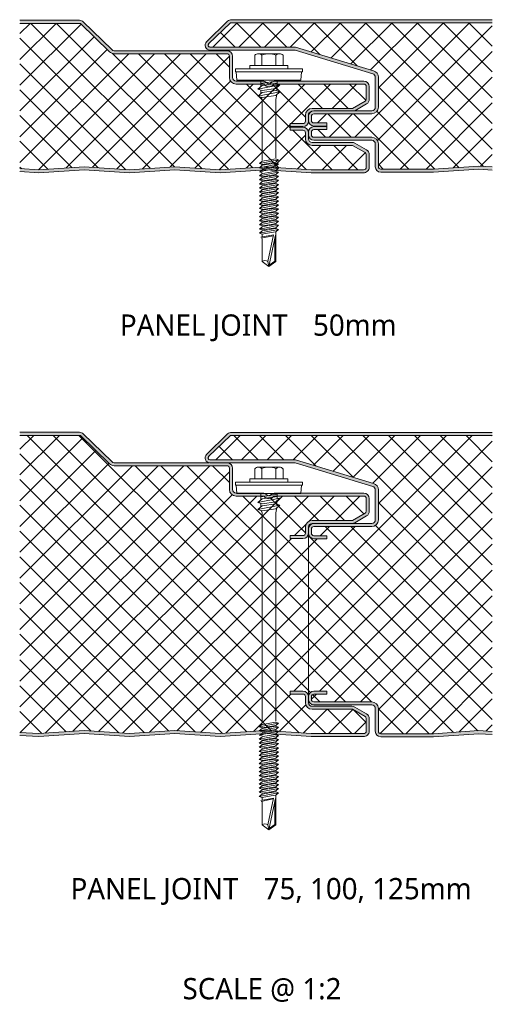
# Model space of a CAD drawing. Header units: millimetres. Extents: x 12686 to 20863, y -5950 to 1224.
# Tile 9 of 10: x 16702 to 16858, y 900 to 1224. Entities that reach past the tile are written whole.
import ezdxf

# ---------------------------------------------------------------- set-up
doc = ezdxf.new("R2010")
doc.units = ezdxf.units.MM
doc.layers.add('A-DETL-GENF', color=92, linetype='Continuous', lineweight=13)
doc.layers.add('G-ANNO-TEXT', color=231, linetype='Continuous', lineweight=9)
doc.styles.add('Yu Gothic_2', font='Yu Gothic.ttf', dxfattribs={"height": 7})
doc.styles.add('Yu Gothic_B', font='Yu Gothic.ttf', dxfattribs={"height": 7})
pattern_1 = [(45, (-3306.746, -1173.905), (-4.242641, 4.242641), []), (135, (-3306.746, -1173.905), (-4.242641, -4.242641), [])]
pattern_2 = [(45, (-3306.746, -988.264), (-4.242641, 4.242641), []), (135, (-3306.746, -988.264), (-4.242641, -4.242641), [])]

# ---------------------------------------------------------------- blocks, each defined once
blk = doc.blocks.new('HFX 1000 - 1 RIB - SATINLINE - HFX 1000 50mm - JOINT - 1 RIB - SATINLINE-4869271-JOINT3')
at = {"layer": 'A-DETL-GENF'}
h = blk.add_hatch(color=256, dxfattribs=at)
h.paths.add_polyline_path([(6.17, -0.01), (21.26, 0.99), (36.16, 0.01), (50.97, 0.99), (65.89, -0.01), (80.97, 0.99), (96.09, 0), (113.38, 0.02), (113.78, 0.14), (114.15, 0.34), (114.46, 0.63), (114.72, 1.05), (114.84, 1.38), (114.89, 1.8), (114.89, 5.96), (114.83, 6.42), (114.65, 6.86), (114.36, 7.23), (113.89, 7.57), (110.11, 9.75), (109.67, 9.93), (109.21, 9.99), (96.09, 9.99), (95.78, 10.04), (95.48, 10.16), (95.24, 10.35), (95.04, 10.62), (94.93, 10.88), (94.89, 11.19), (94.88, 13.22), (94.83, 13.66), (94.65, 14.09), (94.36, 14.47), (93.99, 14.75), (93.55, 14.93), (93.09, 14.99), (88.89, 14.99), (88.89, 13.99), (93.09, 13.99), (93.32, 13.96), (93.49, 13.89), (93.65, 13.76), (93.78, 13.59), (93.86, 13.4), (93.89, 13.19), (93.89, 11.19), (93.96, 10.63), (94.18, 10.09), (94.53, 9.64), (94.99, 9.29), (95.52, 9.07), (96.09, 8.99), (109.42, 8.99), (113.49, 6.65), (113.65, 6.52), (113.78, 6.36), (113.86, 6.16), (113.89, 5.96), (113.86, 1.61), (113.8, 1.43), (113.69, 1.27), (113.49, 1.11), (113.38, 1.05), (113.19, 1), (113, 1), (95.52, 1.02), (80.89, 2), (65.75, 1), (50.89, 2), (36.03, 1), (21.17, 2), (6.17, 0.99), (0, 1.41), (0, 0.41), (5.59, 0.03)])
h.paths.add_polyline_path([(92.15, 15.19), (93.09, 15.19), (93.55, 15.25), (93.99, 15.43), (94.36, 15.72), (94.65, 16.09), (94.83, 16.52), (94.89, 17.16), (94.88, 17.19), (94.9, 19.07), (94.95, 19.34), (95.05, 19.59), (95.26, 19.86), (95.52, 20.04), (96.22, 20.32), (96.68, 20.39), (110, 20.39), (110.11, 20.43), (113.99, 22.67), (114.36, 22.96), (114.65, 23.33), (114.83, 23.77), (114.89, 24.23), (114.89, 28.39), (114.83, 28.86), (114.65, 29.29), (114.36, 29.66), (113.99, 29.95), (113.55, 30.13), (113.09, 30.19), (83.94, 30.19), (83.58, 30.15), (83.24, 30.05), (82.88, 29.85), (82.26, 29.39), (82.03, 29.33), (81.8, 29.33), (81.57, 29.37), (81.36, 29.47), (81.16, 29.61), (80.88, 29.86), (80.56, 30.04), (80.21, 30.15), (79.84, 30.19), (71.09, 30.19), (70.78, 30.23), (70.49, 30.35), (70.24, 30.54), (70.04, 30.82), (69.93, 31.08), (69.89, 31.39), (69.89, 38.39), (69.83, 38.86), (69.65, 39.29), (69.36, 39.66), (68.99, 39.95), (68.55, 40.13), (68.09, 40.19), (31.04, 40.19), (30.73, 40.23), (30.44, 40.35), (30.2, 40.53), (20.8, 49.68), (20.43, 49.96), (20.01, 50.13), (19.55, 50.19), (0, 50.19), (0, 49.19), (19.87, 49.19), (29.5, 39.81), (29.95, 39.47), (30.48, 39.26), (31.04, 39.19), (68.09, 39.19), (68.29, 39.16), (68.49, 39.08), (68.65, 38.96), (68.78, 38.79), (68.86, 38.6), (68.89, 38.39), (68.89, 31.39), (68.96, 30.82), (69.18, 30.29), (69.53, 29.83), (69.99, 29.48), (70.52, 29.26), (71.09, 29.19), (80.24, 29.19), (80.56, 28.83), (80.96, 28.55), (81.41, 28.38), (81.89, 28.32), (82.37, 28.38), (82.82, 28.55), (83.22, 28.83), (83.54, 29.19), (113.09, 29.19), (113.29, 29.16), (113.49, 29.08), (113.65, 28.96), (113.78, 28.79), (113.86, 28.6), (113.89, 28.39), (113.89, 24.23), (113.86, 24.02), (113.73, 23.77), (113.65, 23.66), (113.49, 23.54), (109.42, 21.19), (96.09, 21.19), (95.52, 21.11), (94.99, 20.9), (94.53, 20.55), (94.18, 20.09), (93.96, 19.56), (93.89, 18.99), (93.89, 16.99), (93.86, 16.78), (93.78, 16.59), (93.65, 16.42), (93.49, 16.3), (93.29, 16.22), (93.09, 16.19), (88.89, 16.19), (88.89, 15.19), (89.53, 15.19)])
h = blk.add_hatch(dxfattribs=at)
h.set_pattern_fill('FP_5', color=256, style=0, pattern_type=2)
h.set_pattern_definition(pattern_1)
h.paths.add_polyline_path([(6.17, 0.99), (21.17, 2), (36.03, 1), (50.89, 2), (65.89, 0.99), (80.89, 2), (95.78, 1), (113.19, 1), (113.38, 1.05), (113.55, 1.14), (113.69, 1.27), (113.8, 1.43), (113.86, 1.61), (113.89, 1.8), (113.89, 5.96), (113.86, 6.16), (113.78, 6.36), (113.65, 6.52), (113.49, 6.65), (109.42, 8.99), (96.09, 8.99), (95.52, 9.07), (94.99, 9.29), (94.53, 9.64), (94.18, 10.09), (93.96, 10.63), (93.89, 11.19), (93.89, 13.19), (93.86, 13.4), (93.78, 13.59), (93.65, 13.76), (93.49, 13.89), (93.29, 13.97), (93.09, 13.99), (88.89, 13.99), (88.89, 16.19), (93.09, 16.19), (93.32, 16.23), (93.49, 16.3), (93.65, 16.42), (93.78, 16.59), (93.86, 16.78), (93.89, 16.99), (93.89, 18.99), (93.96, 19.56), (94.18, 20.09), (94.53, 20.55), (94.99, 20.9), (95.52, 21.11), (96.09, 21.19), (109.42, 21.19), (113.49, 23.54), (113.65, 23.66), (113.78, 23.83), (113.86, 24.02), (113.89, 24.23), (113.89, 28.39), (113.86, 28.6), (113.78, 28.79), (113.65, 28.96), (113.49, 29.08), (113.29, 29.16), (113.09, 29.19), (83.54, 29.19), (83.22, 28.83), (82.82, 28.55), (82.37, 28.38), (81.89, 28.32), (81.41, 28.38), (80.96, 28.55), (80.56, 28.83), (80.24, 29.19), (71.09, 29.19), (70.52, 29.26), (69.99, 29.48), (69.52, 29.85), (69.18, 30.29), (68.96, 30.82), (68.89, 31.39), (68.89, 38.39), (68.86, 38.6), (68.78, 38.79), (68.65, 38.96), (68.49, 39.08), (68.29, 39.16), (68.09, 39.19), (31.04, 39.19), (30.48, 39.26), (29.95, 39.47), (29.5, 39.81), (19.87, 49.19), (0, 49.19), (0, 1.41)])
h = blk.add_hatch(color=256, dxfattribs=at)
h.paths.add_polyline_path([(128.12, 0.19), (136.03, 0.19), (150.94, 1.19), (155.35, 0.89), (155.35, 1.9), (150.89, 2.2), (135.99, 1.19), (118.68, 1.19), (118.48, 1.22), (118.28, 1.3), (118.12, 1.42), (117.99, 1.59), (117.91, 1.78), (117.88, 1.99), (117.88, 9.49), (117.81, 10.06), (117.59, 10.59), (117.24, 11.05), (116.78, 11.4), (116.25, 11.62), (115.68, 11.69), (96.68, 11.69), (96.48, 11.72), (96.28, 11.8), (96.12, 11.92), (95.99, 12.09), (95.91, 12.28), (95.88, 12.49), (95.88, 13.39), (95.91, 13.6), (95.99, 13.79), (96.12, 13.96), (96.28, 14.08), (96.48, 14.16), (96.68, 14.19), (100.88, 14.19), (100.88, 15.19), (96.68, 15.19), (96.22, 15.13), (95.78, 14.95), (95.41, 14.66), (95.13, 14.29), (94.94, 13.79), (94.88, 13.39), (94.9, 12.4), (94.95, 12.02), (95.13, 11.59), (95.41, 11.22), (95.78, 10.93), (96.22, 10.75), (96.68, 10.69), (115.68, 10.69), (116, 10.65), (116.28, 10.53), (116.53, 10.34), (116.72, 10.09), (116.84, 9.8), (116.88, 9.49), (116.88, 1.99), (116.95, 1.52), (117.13, 1.09), (117.41, 0.72), (117.78, 0.43), (118.28, 0.24), (118.68, 0.19), (119.42, 0.19)])
h.paths.add_polyline_path([(96.68, 15.39), (100.88, 15.39), (100.88, 16.39), (96.68, 16.39), (96.48, 16.41), (96.28, 16.49), (96.12, 16.62), (95.99, 16.79), (95.91, 16.98), (95.88, 17.19), (95.88, 18.59), (95.91, 18.79), (95.99, 18.99), (96.12, 19.15), (96.28, 19.28), (96.48, 19.36), (96.68, 19.39), (115.68, 19.39), (116.25, 19.46), (116.78, 19.68), (117.24, 20.03), (117.59, 20.49), (117.81, 21.02), (117.88, 21.59), (117.88, 31.45), (117.81, 32.01), (117.6, 32.53), (117.27, 32.98), (116.84, 33.33), (116.33, 33.56), (90.68, 41.39), (62.35, 41.4), (62.21, 41.45), (62.07, 41.56), (62, 41.64), (61.93, 41.76), (61.89, 41.9), (61.89, 42.06), (61.93, 42.2), (62, 42.33), (62.1, 42.44), (69.23, 49.39), (155.35, 49.39), (155.35, 50.39), (69.55, 50.39), (69.09, 50.33), (68.66, 50.15), (68.19, 49.77), (61.37, 43.13), (61.13, 42.84), (60.95, 42.41), (60.9, 42.04), (60.91, 41.75), (61.01, 41.38), (61.19, 41.05), (61.44, 40.77), (61.76, 40.56), (62.11, 40.43), (62.63, 40.39), (90.54, 40.39), (116.03, 32.6), (116.31, 32.47), (116.55, 32.28), (116.73, 32.04), (116.85, 31.76), (116.88, 31.45), (116.88, 21.59), (116.84, 21.27), (116.72, 20.99), (116.53, 20.74), (116.25, 20.53), (116, 20.43), (115.68, 20.39), (96.68, 20.39), (96.22, 20.32), (95.78, 20.14), (95.41, 19.86), (95.13, 19.49), (94.94, 18.99), (94.88, 18.59), (94.88, 17.19), (94.95, 16.72), (95.13, 16.29), (95.41, 15.91), (95.78, 15.63), (96.22, 15.45), (96.48, 15.41)])
h = blk.add_hatch(dxfattribs=at)
h.set_pattern_fill('FP_5', color=256, style=0, pattern_type=2)
h.set_pattern_definition(pattern_1)
h.paths.add_polyline_path([(119.42, 1.19), (135.99, 1.19), (150.89, 2.2), (155.35, 1.9), (155.35, 49.39), (69.23, 49.39), (61.98, 42.3), (61.92, 42.18), (61.89, 42), (61.89, 41.9), (61.93, 41.76), (62, 41.64), (62.1, 41.53), (62.21, 41.45), (62.35, 41.4), (62.49, 41.39), (90.68, 41.39), (116.33, 33.56), (116.84, 33.33), (117.27, 32.98), (117.6, 32.53), (117.81, 32.01), (117.88, 31.45), (117.88, 21.59), (117.81, 21.02), (117.59, 20.49), (117.24, 20.03), (116.78, 19.68), (116.25, 19.46), (115.68, 19.39), (96.68, 19.39), (96.48, 19.36), (96.28, 19.28), (96.12, 19.15), (95.99, 18.99), (95.91, 18.79), (95.88, 18.59), (95.88, 17.19), (95.91, 16.98), (95.99, 16.79), (96.12, 16.62), (96.28, 16.49), (96.48, 16.41), (96.68, 16.39), (100.88, 16.39), (100.88, 14.19), (96.68, 14.19), (96.48, 14.16), (96.28, 14.08), (96.12, 13.96), (95.99, 13.79), (95.91, 13.6), (95.88, 13.39), (95.88, 12.49), (95.91, 12.28), (95.99, 12.09), (96.12, 11.92), (96.28, 11.8), (96.48, 11.72), (96.68, 11.69), (115.68, 11.69), (116.27, 11.61), (116.78, 11.4), (117.24, 11.05), (117.59, 10.59), (117.81, 10.06), (117.88, 9.49), (117.88, 1.99), (117.91, 1.78), (117.99, 1.59), (118.12, 1.42), (118.28, 1.3), (118.48, 1.22), (118.68, 1.19)])
for p, q in [((19.55, 50.19), (0, 50.19)), ((19.87, 49.19), (0, 49.19)), ((29.5, 39.81), (19.87, 49.19)), ((30.2, 40.53), (20.8, 49.68)), ((68.3, 49.87), (61.37, 43.13)), ((69.23, 49.39), (62.07, 42.41)), ((155.35, 49.39), (69.23, 49.39)), ((155.35, 50.39), (69.55, 50.39)), ((68.09, 40.19), (31.04, 40.19)), ((68.09, 39.19), (31.04, 39.19)), ((62.49, 41.39), (90.68, 41.39)), ((62.49, 40.39), (90.54, 40.39)), ((78.41, 39.19), (85.37, 39.19)), ((90.54, 40.39), (116.03, 32.6)), ((90.68, 41.39), (116.33, 33.56)), ((68.89, 31.39), (68.89, 38.39)), ((69.89, 31.39), (69.89, 38.39)), ((77.25, 38.67), (77.25, 35.34)), ((79.57, 38.67), (79.57, 35.34)), ((84.21, 38.67), (84.21, 35.34)), ((86.53, 38.67), (86.53, 35.34)), ((92.89, 34.19), (70.89, 34.19)), ((70.89, 34.19), (70.89, 33.19)), ((70.89, 33.19), (92.89, 33.19)), ((71.14, 33.19), (71.36, 30.5)), ((88.14, 35.34), (75.64, 35.34)), ((75.64, 35.34), (75.64, 34.19)), ((88.14, 34.19), (88.14, 35.34)), ((92.41, 30.5), (92.64, 33.19)), ((92.89, 33.19), (92.89, 34.19)), ((79.84, 30.19), (71.09, 30.19)), ((80.24, 29.19), (71.09, 29.19)), ((92.41, 30.5), (71.36, 30.5)), ((79.2, 30.5), (79.2, 28.37)), ((84.59, 30.24), (79.2, 29.41)), ((84.59, 29.51), (79.64, 28.75)), ((113.09, 29.19), (83.54, 29.19)), ((113.09, 30.19), (83.94, 30.19)), ((84.59, 30.5), (84.59, 28.8)), ((116.88, 31.45), (116.88, 21.59)), ((117.88, 31.45), (117.88, 21.59)), ((78.28, 27.57), (85.49, 28.97)), ((79.64, 28.75), (78.28, 27.57)), ((79.64, 27.11), (78.28, 27.57)), ((78.28, 25.2), (85.49, 26.6)), ((79.64, 26.38), (78.28, 25.2)), ((79.2, 27.26), (79.2, 26)), ((84.14, 27.79), (79.64, 27.11)), ((84.14, 27.07), (79.64, 26.38)), ((85.49, 28.97), (84.14, 27.79)), ((85.49, 26.6), (84.14, 27.07)), ((84.14, 25.42), (85.49, 26.6)), ((84.5, 28.11), (84.5, 26.94)), ((113.89, 24.23), (113.89, 28.39)), ((114.89, 24.23), (114.89, 28.39)), ((78.28, 25.2), (79.64, 24.73)), ((79.32, 24.84), (79.65, 24.11)), ((79.64, 24.73), (84.14, 25.42)), ((79.65, 24.11), (79.65, 4.11)), ((84.15, 24.15), (84.52, 25.76)), ((84.15, 4.93), (84.15, 24.15)), ((109.42, 21.19), (113.49, 23.54)), ((96.09, 21.19), (109.42, 21.19)), ((115.68, 20.39), (96.68, 20.39)), ((110.11, 20.43), (113.99, 22.67)), ((93.89, 16.99), (93.89, 18.99)), ((94.88, 18.59), (94.88, 17.19)), ((94.89, 18.59), (94.89, 18.99)), ((94.89, 16.99), (94.89, 17.19)), ((95.88, 18.59), (95.88, 17.19)), ((115.68, 19.39), (96.68, 19.39)), ((96.68, 16.39), (100.88, 16.39)), ((100.88, 16.39), (100.88, 15.43)), ((88.89, 15.21), (88.89, 16.19)), ((88.89, 16.19), (93.09, 16.19)), ((88.89, 13.99), (88.89, 15.21)), ((88.89, 15.19), (93.09, 15.19)), ((93.09, 14.99), (88.89, 14.99)), ((93.09, 13.99), (88.89, 13.99)), ((93.89, 11.19), (93.89, 13.19)), ((94.88, 13.39), (94.88, 12.49)), ((95.88, 13.39), (95.88, 12.49)), ((96.68, 15.39), (100.88, 15.39)), ((100.88, 15.19), (96.68, 15.19)), ((100.88, 14.19), (96.68, 14.19)), ((100.88, 15.43), (100.88, 14.19)), ((94.89, 11.19), (94.89, 12.49)), ((109.21, 9.99), (96.09, 9.99)), ((96.68, 11.69), (115.68, 11.69)), ((96.68, 10.69), (115.68, 10.69)), ((113.99, 7.51), (110.11, 9.75)), ((109.42, 8.99), (96.09, 8.99)), ((113.49, 6.65), (109.42, 8.99)), ((116.88, 9.49), (116.88, 1.99)), ((117.88, 9.49), (117.88, 1.99)), ((78.74, 3.02), (85.04, 4.24)), ((79.64, 3.8), (78.74, 3.02)), ((79.64, 3.8), (84.14, 4.55)), ((79.64, 2.71), (84.14, 3.46)), ((85.04, 4.24), (84.14, 4.55)), ((85.04, 4.24), (84.14, 3.46)), ((113.89, 1.8), (113.89, 5.96)), ((114.89, 1.8), (114.89, 5.96)), ((0, 1.41), (6.17, 0.99)), ((0, 0.41), (6.17, -0.01)), ((6.17, 0.99), (21.17, 2)), ((6.17, -0.01), (21.17, 1)), ((21.17, 2), (36.03, 1)), ((21.17, 1), (36.03, 0)), ((36.03, 1), (50.89, 2)), ((36.03, 0), (50.89, 1)), ((50.89, 2), (65.89, 0.99)), ((50.89, 1), (65.89, -0.01)), ((65.89, 0.99), (80.89, 2)), ((65.89, -0.01), (80.89, 1)), ((78.74, 3.02), (79.64, 2.71)), ((78.74, 1.67), (85.04, 2.9)), ((79.64, 2.45), (78.74, 1.67)), ((78.74, 1.67), (79.64, 1.36)), ((78.74, 0.33), (79.84, 0.54)), ((78.74, 0.33), (79.64, 0.02)), ((79.13, 0.4), (79.72, 0.86)), ((84.14, 3.21), (79.64, 2.45)), ((84.14, 2.12), (79.64, 1.36)), ((84.14, 1.86), (79.64, 1.11)), ((79.65, 0.5), (85.04, 1.55)), ((80.49, -0.1), (84.14, 0.51)), ((80.89, 2), (95.78, 1)), ((80.89, 1), (95.75, 0)), ((85.04, 0.2), (80.99, -0.58)), ((85.04, 0.2), (83.91, 0.59)), ((85.04, 1.55), (83.97, 0.48)), ((85.04, 2.9), (84.14, 3.21)), ((85.04, 2.9), (84.14, 2.12)), ((85.04, 1.55), (84.14, 1.86)), ((85.04, 0.2), (84.14, -0.58)), ((95.75, 0), (112.96, 0)), ((95.78, 1), (113, 1)), ((118.68, 1.19), (135.99, 1.19)), ((118.68, 0.19), (136.03, 0.19)), ((135.99, 1.19), (150.89, 2.2)), ((136.03, 0.19), (150.89, 1.19)), ((150.89, 2.2), (155.35, 1.9)), ((150.89, 1.19), (155.35, 0.89)), ((79.64, -0.24), (78.74, -1.02)), ((80.99, -0.58), (78.74, -1.02)), ((78.74, -1.02), (79.64, -1.33)), ((79.64, -1.59), (78.74, -2.37)), ((78.74, -2.37), (82.13, -1.71)), ((78.74, -2.37), (79.64, -2.68)), ((78.74, -3.71), (83.28, -2.83)), ((79.64, -2.93), (78.74, -3.71)), ((79.64, -0.24), (80.49, -0.1)), ((79.64, -1.33), (81.44, -1.03)), ((81.66, -1.25), (79.64, -1.59)), ((82.61, -2.18), (79.64, -2.68)), ((82.84, -2.4), (79.64, -2.93)), ((81.44, -1.03), (84.14, -0.58)), ((84.14, -0.83), (81.98, -1.19)), ((82.13, -1.71), (85.04, -1.14)), ((84.14, -1.92), (82.61, -2.18)), ((84.14, -2.18), (82.84, -2.4)), ((83.28, -2.83), (85.04, -2.49)), ((85.04, -2.49), (84.1, -3.28)), ((85.04, -1.14), (84.14, -0.83)), ((85.04, -1.14), (84.14, -1.92)), ((85.04, -2.49), (84.14, -2.18)), ((78.74, -3.71), (79.64, -4.02)), ((79.64, -4.28), (78.74, -5.06)), ((78.74, -5.06), (82.13, -4.4)), ((78.74, -5.06), (79.64, -5.37)), ((79.64, -5.63), (78.74, -6.41)), ((78.74, -6.41), (82.13, -5.75)), ((78.74, -6.41), (79.64, -6.72)), ((79.64, -4.02), (83.78, -3.33)), ((81.66, -3.94), (79.64, -4.28)), ((82.61, -4.87), (79.64, -5.37)), ((81.66, -5.29), (79.64, -5.63)), ((82.61, -6.23), (79.64, -6.72)), ((84.14, -3.53), (81.98, -3.89)), ((84.14, -4.88), (81.98, -5.24)), ((84.14, -6.22), (81.98, -6.58)), ((82.13, -4.4), (85.04, -3.84)), ((82.13, -5.75), (85.04, -5.19)), ((84.14, -4.62), (82.61, -4.87)), ((84.14, -5.97), (82.61, -6.23)), ((85.04, -3.84), (84.14, -3.53)), ((85.04, -3.84), (84.14, -4.62)), ((85.04, -5.19), (84.14, -4.88)), ((85.04, -5.19), (84.14, -5.97)), ((85.04, -6.53), (84.14, -6.22)), ((79.64, -6.97), (78.74, -7.75)), ((78.74, -7.75), (82.13, -7.09)), ((78.74, -7.75), (79.64, -8.06)), ((79.64, -8.32), (78.74, -9.1)), ((78.74, -9.1), (82.13, -8.44)), ((78.74, -9.1), (79.64, -9.41)), ((79.64, -9.67), (78.74, -10.45)), ((81.66, -6.63), (79.64, -6.97)), ((82.61, -7.57), (79.64, -8.06)), ((81.66, -7.98), (79.64, -8.32)), ((82.61, -8.91), (79.64, -9.41)), ((81.66, -9.33), (79.64, -9.67)), ((84.14, -7.57), (81.98, -7.93)), ((84.14, -8.91), (81.98, -9.27)), ((82.13, -7.09), (85.04, -6.53)), ((82.13, -8.44), (85.04, -7.88)), ((82.13, -9.79), (85.04, -9.22)), ((84.14, -7.31), (82.61, -7.57)), ((84.14, -8.66), (82.61, -8.91)), ((85.04, -6.53), (84.14, -7.31)), ((85.04, -7.88), (84.14, -7.57)), ((85.04, -7.88), (84.14, -8.66)), ((85.04, -9.22), (84.14, -8.91)), ((85.04, -9.22), (84.14, -10)), ((78.74, -10.45), (82.13, -9.79)), ((78.74, -10.45), (79.64, -10.76)), ((79.64, -11.01), (78.74, -11.79)), ((78.74, -11.79), (82.13, -11.14)), ((78.74, -11.79), (79.64, -12.1)), ((79.64, -12.36), (78.74, -13.14)), ((78.74, -13.14), (82.13, -12.48)), ((82.61, -10.26), (79.64, -10.76)), ((81.66, -10.67), (79.64, -11.01)), ((82.61, -11.61), (79.64, -12.1)), ((81.66, -12.02), (79.64, -12.36)), ((82.61, -12.95), (79.64, -13.45)), ((84.14, -10.26), (81.98, -10.62)), ((84.14, -11.61), (81.98, -11.97)), ((84.14, -12.95), (81.98, -13.31)), ((82.13, -11.14), (85.04, -10.57)), ((82.13, -12.48), (85.04, -11.92)), ((84.14, -10), (82.61, -10.26)), ((84.14, -11.35), (82.61, -11.61)), ((84.14, -12.7), (82.61, -12.95)), ((85.04, -10.57), (84.14, -10.26)), ((85.04, -10.57), (84.14, -11.35)), ((85.04, -11.92), (84.14, -11.61)), ((85.04, -11.92), (84.14, -12.7)), ((85.04, -13.26), (84.14, -12.95)), ((78.74, -13.14), (79.64, -13.45)), ((79.64, -13.71), (78.74, -14.49)), ((78.74, -14.49), (82.13, -13.83)), ((78.74, -14.49), (79.64, -14.8)), ((79.64, -15.05), (78.74, -15.83)), ((78.74, -15.83), (82.13, -15.18)), ((78.74, -15.83), (79.64, -16.14)), ((81.66, -13.37), (79.64, -13.71)), ((82.61, -14.3), (79.64, -14.8)), ((81.66, -14.71), (79.64, -15.05)), ((82.61, -15.65), (79.64, -16.14)), ((81.66, -16.06), (79.64, -16.4)), ((84.14, -14.3), (81.98, -14.66)), ((84.14, -15.65), (81.98, -16.01)), ((82.13, -13.83), (85.04, -13.26)), ((82.13, -15.18), (85.04, -14.61)), ((82.13, -16.52), (85.04, -15.96)), ((84.14, -14.05), (82.61, -14.3)), ((84.14, -15.39), (82.61, -15.65)), ((85.04, -13.26), (84.14, -14.05)), ((85.04, -14.61), (84.14, -14.3)), ((85.04, -14.61), (84.14, -15.39)), ((85.04, -15.96), (84.14, -15.65)), ((85.04, -15.96), (84.14, -16.74)), ((79.64, -16.4), (78.74, -17.18)), ((78.74, -17.18), (82.13, -16.52)), ((78.74, -17.18), (79.64, -17.49)), ((79.64, -17.75), (78.74, -18.53)), ((78.74, -18.53), (82.13, -17.87)), ((78.74, -18.53), (79.64, -18.84)), ((79.64, -19.09), (78.74, -19.87)), ((78.74, -19.87), (82.13, -19.22)), ((82.61, -16.99), (79.64, -17.49)), ((81.66, -17.41), (79.64, -17.75)), ((82.61, -18.34), (79.64, -18.84)), ((81.66, -18.76), (79.64, -19.09)), ((84.14, -16.99), (81.98, -17.35)), ((84.14, -18.34), (81.98, -18.7)), ((82.13, -17.87), (85.04, -17.3)), ((82.13, -19.22), (85.04, -18.65)), ((84.14, -16.74), (82.61, -16.99)), ((84.14, -18.09), (82.61, -18.34)), ((84.14, -19.43), (82.61, -19.69)), ((85.04, -17.3), (84.14, -16.99)), ((85.04, -17.3), (84.14, -18.09)), ((85.04, -18.65), (84.14, -18.34)), ((85.04, -18.65), (84.14, -19.43)), ((84.14, -29.27), (84.14, -19.43)), ((78.74, -19.87), (79.64, -20.18)), ((83.37, -20.45), (79.25, -21.18)), ((79.31, -21.5), (83.32, -20.72)), ((82.61, -19.69), (79.64, -20.18)), ((79.64, -20.18), (79.64, -21.11)), ((79.64, -21.71), (79.64, -29.27)), ((81.54, -29.27), (83.37, -20.45)), ((84.02, -20.59), (81.89, -30.84)), ((83.87, -21.27), (83.87, -29.13)), ((83.87, -29.13), (81.97, -30.47)), ((79.64, -29.27), (81.89, -30.84)), ((81.89, -30.84), (81.54, -29.27)), ((81.89, -30.84), (84.14, -29.27))]:
    blk.add_line(p, q, dxfattribs=at)
for centre, radius, start, end in [((19.55, 48.39), 1.8, 45.7585, 90), ((69.55, 48.59), 1.8, 90, 134.2415), ((62.49, 41.99), 1.6, 134.2415, 270), ((62.49, 41.99), 0.6, 134.2415, 270), ((31.04, 41.39), 2.2, 225.7585, 270), ((31.04, 41.39), 1.2, 225.7585, 270), ((68.09, 38.39), 1.8, 0, 90), ((68.09, 38.39), 0.8, 360, 90), ((78.41, 37.64), 1.54, 41.3319, 138.6681), ((81.89, 33.8), 5.39, 64.5175, 115.4825), ((85.37, 37.64), 1.54, 41.3319, 138.6681), ((115.68, 31.45), 1.2, 0, 73.0233), ((115.68, 31.45), 2.2, 360, 73.0233), ((71.09, 31.39), 2.2, 180, 270), ((71.09, 31.39), 1.2, 180, 270), ((79.84, 28.39), 1.8, 42.6538, 90), ((81.89, 30.32), 2, 214.5, 325.5), ((81.89, 30.32), 1, 224.5435, 318.7886), ((83.94, 28.39), 1.8, 90, 135.4806), ((113.09, 28.39), 1.8, 360, 90), ((113.09, 28.39), 0.8, 360, 90), ((113.09, 24.23), 0.8, 300, 0), ((113.09, 24.23), 1.8, 300, 360), ((96.09, 18.99), 2.2, 90, 180), ((96.68, 18.59), 1.8, 90, 180), ((96.09, 18.99), 1.2, 105, 180), ((109.21, 21.99), 1.8, 296.176, 300), ((115.68, 21.59), 1.2, 270, 360), ((115.68, 21.59), 2.2, 270, 0), ((93.09, 16.99), 1.8, 270, 360), ((93.09, 16.99), 0.8, 270, 360), ((96.68, 17.19), 1.8, 180, 270), ((96.68, 18.59), 0.8, 90, 180), ((96.68, 17.19), 0.8, 180, 270), ((93.09, 13.19), 1.8, 6.3134, 90), ((93.09, 13.19), 0.8, 360, 90), ((96.68, 13.39), 1.8, 90, 180), ((96.68, 13.39), 0.8, 90, 180), ((96.09, 11.19), 2.2, 180, 270), ((96.68, 12.49), 1.8, 180, 270), ((96.09, 11.19), 1.2, 180, 270), ((96.68, 12.49), 0.8, 180, 270), ((109.21, 8.19), 1.8, 60, 90), ((115.68, 9.49), 2.2, 0, 90), ((115.68, 9.49), 1.2, 360, 90), ((113.09, 5.96), 0.8, 360, 60), ((113.09, 5.96), 1.8, 0, 60), ((113.09, 1.8), 1.8, 265.8468, 360), ((113.09, 1.8), 0.8, 263.7686, 360), ((118.68, 1.99), 1.8, 180, 270), ((118.68, 1.99), 0.8, 180, 270), ((80.59, -30.3), 1.41, 47.2756, 132.7244)]:
    blk.add_arc(centre, radius, start, end, dxfattribs=at)
blk = doc.blocks.new('HFX 1000 - 1 RIB - SATINLINE - HFX 1000 100mm - JOINT - 1 RIB - SATINLINE-4869269-JOINT3')
at = {"layer": 'A-DETL-GENF'}
h = blk.add_hatch(color=256, dxfattribs=at)
h.paths.add_polyline_path([(65.89, -0.01), (80.97, 0.99), (96.09, 0), (113.38, 0.02), (113.78, 0.14), (114.15, 0.34), (114.46, 0.63), (114.7, 1), (114.84, 1.38), (114.89, 1.8), (114.89, 5.96), (114.82, 6.42), (114.64, 6.86), (114.36, 7.23), (113.89, 7.57), (110.11, 9.75), (109.67, 9.93), (109.21, 9.99), (96.09, 9.99), (95.78, 10.04), (95.49, 10.16), (95.24, 10.35), (95.04, 10.62), (94.93, 10.88), (94.89, 11.19), (94.88, 13.2), (94.82, 13.66), (94.64, 14.09), (94.36, 14.47), (93.99, 14.75), (93.55, 14.93), (93.09, 14.99), (88.89, 14.99), (88.89, 13.99), (93.09, 13.99), (93.32, 13.96), (93.49, 13.89), (93.65, 13.76), (93.78, 13.59), (93.86, 13.4), (93.89, 13.19), (93.89, 11.19), (93.96, 10.63), (94.18, 10.09), (94.53, 9.64), (94.99, 9.29), (95.52, 9.07), (96.09, 8.99), (109.42, 8.99), (113.49, 6.65), (113.65, 6.52), (113.78, 6.36), (113.86, 6.16), (113.89, 5.96), (113.86, 1.61), (113.8, 1.43), (113.69, 1.27), (113.49, 1.11), (113.38, 1.05), (113.19, 1), (113, 1), (95.52, 1.02), (80.89, 2), (65.75, 1), (50.89, 2), (36.03, 1), (21.17, 2), (6.17, 0.99), (-0.08, 1.41), (-0.08, 0.41), (6.17, -0.01), (21.25, 0.99), (36.03, 0), (50.97, 0.99)])
h.paths.add_polyline_path([(90.26, 65.19), (93.09, 65.19), (93.55, 65.25), (93.99, 65.43), (94.36, 65.72), (94.64, 66.09), (94.82, 66.52), (94.88, 66.99), (94.89, 68.99), (94.95, 69.36), (95.06, 69.61), (95.24, 69.84), (95.49, 70.03), (95.78, 70.15), (96.22, 70.19), (109.21, 70.19), (109.67, 70.25), (110.11, 70.43), (113.99, 72.67), (114.36, 72.96), (114.64, 73.33), (114.82, 73.76), (114.89, 74.23), (114.89, 78.39), (114.82, 78.86), (114.64, 79.29), (114.36, 79.66), (113.99, 79.95), (113.49, 80.14), (112.92, 80.19), (83.94, 80.19), (83.58, 80.15), (83.24, 80.05), (82.93, 79.88), (82.26, 79.39), (82.03, 79.33), (81.8, 79.33), (81.57, 79.37), (81.36, 79.47), (81.16, 79.61), (80.88, 79.85), (80.56, 80.04), (80.21, 80.15), (79.84, 80.19), (71.09, 80.19), (70.76, 80.24), (70.49, 80.35), (70.24, 80.54), (70.03, 80.82), (69.93, 81.08), (69.89, 81.39), (69.89, 88.39), (69.82, 88.86), (69.64, 89.29), (69.36, 89.66), (68.99, 89.95), (68.55, 90.13), (68.36, 90.15), (62.35, 90.17), (62.11, 90.19), (31.03, 90.19), (30.73, 90.23), (30.44, 90.35), (30.2, 90.53), (20.8, 99.68), (20.43, 99.96), (20, 100.13), (19.55, 100.19), (0, 100.19), (0, 99.19), (19.87, 99.19), (29.5, 89.81), (29.95, 89.47), (30.47, 89.26), (31.03, 89.19), (68.09, 89.19), (68.29, 89.16), (68.49, 89.08), (68.65, 88.96), (68.78, 88.79), (68.86, 88.6), (68.89, 88.39), (68.89, 81.39), (68.96, 80.82), (69.18, 80.29), (69.53, 79.83), (69.99, 79.48), (70.52, 79.26), (71.09, 79.19), (80.24, 79.19), (80.56, 78.83), (80.95, 78.55), (81.41, 78.38), (81.89, 78.32), (82.37, 78.38), (82.82, 78.55), (83.21, 78.83), (83.53, 79.19), (113.09, 79.19), (113.29, 79.16), (113.49, 79.08), (113.65, 78.96), (113.78, 78.79), (113.86, 78.6), (113.89, 78.39), (113.89, 74.23), (113.86, 74.02), (113.78, 73.83), (113.65, 73.66), (113.49, 73.54), (109.42, 71.19), (96.09, 71.19), (95.52, 71.11), (94.99, 70.9), (94.53, 70.55), (94.18, 70.09), (93.96, 69.56), (93.89, 68.99), (93.89, 66.99), (93.86, 66.78), (93.78, 66.59), (93.65, 66.42), (93.49, 66.3), (93.29, 66.22), (93.09, 66.19), (88.89, 66.19), (88.89, 65.19)])
h = blk.add_hatch(dxfattribs=at)
h.set_pattern_fill('FP_6', color=256, style=0, pattern_type=2)
h.set_pattern_definition(pattern_2)
h.paths.add_polyline_path([(65.89, 0.99), (80.89, 2), (95.78, 1), (113.19, 1), (113.38, 1.05), (113.54, 1.14), (113.69, 1.27), (113.8, 1.43), (113.86, 1.61), (113.89, 1.8), (113.89, 5.96), (113.86, 6.16), (113.78, 6.36), (113.65, 6.52), (113.49, 6.65), (109.42, 8.99), (96.09, 8.99), (95.52, 9.07), (94.99, 9.29), (94.53, 9.64), (94.18, 10.09), (93.96, 10.63), (93.89, 11.19), (93.89, 13.19), (93.86, 13.4), (93.78, 13.59), (93.65, 13.76), (93.49, 13.89), (93.29, 13.97), (93.09, 13.99), (88.89, 13.99), (88.89, 14.99), (93.09, 14.99), (93.63, 14.9), (93.99, 14.75), (94.36, 14.47), (94.64, 14.09), (94.83, 13.63), (94.88, 13.2), (94.88, 66.95), (94.82, 66.52), (94.64, 66.09), (94.36, 65.72), (93.99, 65.43), (93.55, 65.25), (93.09, 65.19), (88.89, 65.19), (88.89, 66.19), (93.09, 66.19), (93.32, 66.23), (93.49, 66.3), (93.65, 66.42), (93.78, 66.59), (93.86, 66.78), (93.89, 66.99), (93.89, 68.99), (93.98, 69.61), (94.18, 70.09), (94.53, 70.55), (94.99, 70.9), (95.52, 71.11), (96.09, 71.19), (109.42, 71.19), (113.49, 73.54), (113.65, 73.66), (113.78, 73.83), (113.86, 74.02), (113.89, 74.23), (113.89, 78.39), (113.86, 78.6), (113.78, 78.79), (113.65, 78.96), (113.49, 79.08), (113.29, 79.16), (113.09, 79.19), (83.53, 79.19), (83.21, 78.83), (82.82, 78.55), (82.37, 78.38), (81.89, 78.32), (81.41, 78.38), (80.95, 78.55), (80.56, 78.83), (80.24, 79.19), (71.09, 79.19), (70.52, 79.26), (69.99, 79.48), (69.53, 79.83), (69.18, 80.29), (68.96, 80.82), (68.89, 81.39), (68.89, 88.39), (68.86, 88.6), (68.78, 88.79), (68.65, 88.96), (68.49, 89.08), (68.29, 89.16), (68.09, 89.19), (31.03, 89.19), (30.47, 89.26), (29.95, 89.47), (29.5, 89.81), (19.87, 99.19), (0, 99.19), (0, 1.41), (6.17, 0.99), (21.17, 2), (36.03, 1), (50.89, 2)])
h = blk.add_hatch(color=256, dxfattribs=at)
h.paths.add_polyline_path([(119.42, -0.04), (136.03, -0.04), (150.94, 0.96), (155.35, 0.66), (155.35, 1.67), (150.89, 1.97), (135.99, 0.96), (118.68, 0.96), (118.48, 0.99), (118.28, 1.07), (118.12, 1.19), (117.99, 1.36), (117.91, 1.55), (117.88, 1.76), (117.88, 9.26), (117.81, 9.83), (117.59, 10.36), (117.24, 10.82), (116.78, 11.16), (116.25, 11.38), (115.68, 11.46), (96.68, 11.46), (96.48, 11.49), (96.28, 11.57), (96.12, 11.69), (95.99, 11.86), (95.91, 12.05), (95.88, 12.26), (95.88, 13.16), (95.91, 13.37), (95.99, 13.56), (96.12, 13.73), (96.28, 13.85), (96.48, 13.93), (96.68, 13.96), (100.88, 13.96), (100.88, 14.96), (96.68, 14.96), (96.22, 14.9), (95.78, 14.72), (95.41, 14.43), (95.13, 14.06), (94.95, 13.63), (94.88, 13.16), (94.9, 12.17), (94.95, 11.79), (95.13, 11.36), (95.41, 10.99), (95.78, 10.7), (96.22, 10.52), (96.68, 10.46), (115.68, 10.46), (116, 10.42), (116.28, 10.3), (116.53, 10.11), (116.72, 9.86), (116.84, 9.57), (116.88, 9.26), (116.88, 1.76), (116.95, 1.29), (117.13, 0.86), (117.41, 0.49), (117.78, 0.2), (118.28, 0.01), (118.68, -0.04)])
h.paths.add_polyline_path([(100.88, 65.15), (100.88, 66.15), (96.68, 66.15), (96.48, 66.18), (96.28, 66.26), (96.12, 66.39), (95.99, 66.55), (95.91, 66.75), (95.88, 66.95), (95.88, 68.35), (95.91, 68.56), (95.99, 68.75), (96.12, 68.92), (96.28, 69.05), (96.48, 69.13), (96.68, 69.15), (115.68, 69.15), (116.25, 69.23), (116.78, 69.45), (117.24, 69.8), (117.59, 70.25), (117.81, 70.78), (117.88, 71.35), (117.88, 81.22), (117.81, 81.79), (117.59, 82.32), (117.27, 82.74), (116.84, 83.1), (116.33, 83.33), (90.68, 91.15), (62.35, 91.17), (62.21, 91.22), (62.07, 91.33), (62, 91.4), (61.93, 91.53), (61.89, 91.66), (61.89, 91.83), (61.93, 91.97), (62, 92.1), (62.1, 92.21), (69.23, 99.15), (155.35, 99.15), (155.35, 100.15), (69.55, 100.15), (69.09, 100.09), (68.66, 99.92), (68.3, 99.64), (61.37, 92.9), (61.13, 92.61), (60.95, 92.18), (60.9, 91.81), (60.91, 91.52), (61.01, 91.15), (61.19, 90.82), (61.44, 90.54), (61.76, 90.33), (62.11, 90.2), (62.49, 90.15), (90.54, 90.15), (116.03, 82.37), (116.31, 82.24), (116.55, 82.05), (116.75, 81.76), (116.85, 81.52), (116.88, 81.22), (116.88, 71.35), (116.84, 71.04), (116.72, 70.75), (116.53, 70.51), (116.28, 70.31), (116, 70.19), (115.68, 70.15), (96.68, 70.15), (96.22, 70.09), (95.78, 69.91), (95.4, 69.61), (95.13, 69.25), (94.95, 68.82), (94.88, 68.35), (94.88, 66.95), (94.95, 66.49), (95.13, 66.05), (95.41, 65.68), (95.78, 65.4), (96.22, 65.22), (96.68, 65.15)])
h = blk.add_hatch(dxfattribs=at)
h.set_pattern_fill('FP_6', color=256, style=0, pattern_type=2)
h.set_pattern_definition(pattern_2)
h.paths.add_polyline_path([(135.99, 0.96), (150.89, 1.97), (155.35, 1.67), (155.35, 99.15), (69.23, 99.15), (61.98, 92.07), (61.92, 91.95), (61.89, 91.81), (61.89, 91.66), (61.93, 91.53), (62, 91.4), (62.1, 91.3), (62.21, 91.22), (62.35, 91.17), (62.49, 91.15), (90.68, 91.15), (116.33, 83.33), (116.84, 83.1), (117.27, 82.74), (117.6, 82.3), (117.82, 81.76), (117.88, 81.22), (117.88, 71.35), (117.81, 70.78), (117.59, 70.25), (117.24, 69.8), (116.78, 69.45), (116.25, 69.23), (115.68, 69.15), (96.68, 69.15), (96.48, 69.13), (96.28, 69.05), (96.12, 68.92), (95.99, 68.75), (95.91, 68.56), (95.88, 68.35), (95.88, 66.95), (95.91, 66.75), (95.99, 66.55), (96.12, 66.39), (96.28, 66.26), (96.48, 66.18), (96.68, 66.15), (100.88, 66.15), (100.88, 65.15), (96.68, 65.15), (96.22, 65.22), (95.78, 65.4), (95.41, 65.68), (95.13, 66.05), (94.95, 66.49), (94.88, 66.95), (94.88, 13.16), (94.95, 13.63), (95.13, 14.06), (95.41, 14.43), (95.78, 14.72), (96.24, 14.9), (96.68, 14.96), (100.88, 14.96), (100.88, 13.96), (96.68, 13.96), (96.48, 13.93), (96.28, 13.85), (96.12, 13.73), (95.99, 13.56), (95.91, 13.37), (95.88, 13.16), (95.88, 12.26), (95.91, 12.05), (95.99, 11.86), (96.12, 11.69), (96.28, 11.57), (96.48, 11.49), (96.68, 11.46), (115.68, 11.46), (116.25, 11.38), (116.78, 11.16), (117.24, 10.82), (117.59, 10.36), (117.81, 9.83), (117.88, 9.26), (117.88, 1.76), (117.91, 1.55), (117.99, 1.36), (118.12, 1.19), (118.28, 1.07), (118.48, 0.99), (118.68, 0.96), (128.12, 0.96)])
for p, q in [((19.55, 100.19), (0, 100.19)), ((19.87, 99.19), (0, 99.19)), ((29.5, 89.81), (19.87, 99.19)), ((30.2, 90.53), (20.8, 99.68)), ((68.3, 99.64), (61.37, 92.9)), ((69.23, 99.15), (62.07, 92.18)), ((155.35, 99.15), (69.23, 99.15)), ((155.35, 100.15), (69.55, 100.15)), ((62.49, 91.15), (90.68, 91.15)), ((90.68, 91.15), (116.33, 83.33)), ((62.11, 90.19), (31.03, 90.19)), ((68.09, 89.19), (31.03, 89.19)), ((62.49, 90.15), (90.54, 90.15)), ((68.89, 81.39), (68.89, 88.39)), ((69.89, 81.39), (69.89, 88.39)), ((77.24, 88.22), (77.24, 84.9)), ((78.4, 88.75), (85.36, 88.75)), ((79.56, 88.22), (79.56, 84.9)), ((84.2, 88.22), (84.2, 84.9)), ((86.52, 88.22), (86.52, 84.9)), ((90.54, 90.15), (116.03, 82.37)), ((88.13, 84.9), (75.63, 84.9)), ((75.63, 84.9), (75.63, 83.75)), ((88.13, 83.75), (88.13, 84.9)), ((92.88, 83.75), (70.88, 83.75)), ((70.88, 83.75), (70.88, 82.75)), ((70.88, 82.75), (92.88, 82.75)), ((71.13, 82.75), (71.36, 80.06)), ((92.41, 80.06), (92.63, 82.75)), ((92.88, 82.75), (92.88, 83.75)), ((116.88, 81.22), (116.88, 71.35)), ((117.88, 81.22), (117.88, 71.35)), ((79.84, 80.19), (71.09, 80.19)), ((80.24, 79.19), (71.09, 79.19)), ((92.41, 80.06), (71.36, 80.06)), ((78.28, 77.13), (85.49, 78.53)), ((79.63, 78.31), (78.28, 77.13)), ((79.19, 80.06), (79.19, 77.93)), ((84.58, 79.8), (79.19, 78.97)), ((84.58, 79.07), (79.63, 78.31)), ((113.09, 79.19), (83.53, 79.19)), ((113.09, 80.19), (83.94, 80.19)), ((85.49, 78.53), (84.13, 77.35)), ((84.58, 80.06), (84.58, 78.36)), ((113.89, 74.23), (113.89, 78.39)), ((114.89, 74.23), (114.89, 78.39)), ((79.63, 76.66), (78.28, 77.13)), ((78.28, 74.76), (85.49, 76.16)), ((79.63, 75.94), (78.28, 74.76)), ((78.28, 74.76), (79.63, 74.29)), ((79.19, 76.81), (79.19, 75.56)), ((84.13, 77.35), (79.63, 76.66)), ((84.13, 76.63), (79.63, 75.94)), ((79.63, 74.29), (84.13, 74.98)), ((85.49, 76.16), (84.13, 76.63)), ((84.13, 74.98), (85.49, 76.16)), ((84.15, 73.7), (84.52, 75.32)), ((84.49, 77.67), (84.49, 76.5)), ((79.32, 74.4), (79.64, 73.66)), ((79.64, 73.66), (79.64, 4.3)), ((84.15, 5.13), (84.15, 73.7)), ((109.42, 71.19), (113.49, 73.54)), ((110.11, 70.43), (113.99, 72.67)), ((93.89, 66.99), (93.89, 68.99)), ((94.88, 68.35), (94.88, 66.95)), ((94.89, 68.35), (94.89, 68.99)), ((95.88, 68.35), (95.88, 66.95)), ((96.09, 71.19), (109.42, 71.19)), ((96.09, 70.19), (96.68, 70.19)), ((115.68, 70.15), (96.68, 70.15)), ((115.68, 69.15), (96.68, 69.15)), ((88.89, 65.19), (88.89, 66.19)), ((88.89, 66.19), (93.09, 66.19)), ((93.09, 65.19), (88.89, 65.19)), ((94.88, 66.95), (94.88, 13.16)), ((96.68, 66.15), (100.88, 66.15)), ((100.88, 65.15), (96.68, 65.15)), ((100.88, 66.15), (100.88, 65.15)), ((88.89, 13.99), (88.89, 14.99)), ((88.89, 14.99), (93.09, 14.99)), ((93.09, 13.99), (88.89, 13.99)), ((93.89, 11.19), (93.89, 13.19)), ((94.88, 13.16), (94.88, 12.26)), ((95.88, 13.16), (95.88, 12.26)), ((96.68, 14.96), (100.88, 14.96)), ((100.88, 13.96), (96.68, 13.96)), ((100.88, 14.96), (100.88, 13.96)), ((94.89, 11.19), (94.89, 12.26)), ((109.21, 9.99), (96.09, 9.99)), ((96.68, 11.46), (115.68, 11.46)), ((96.68, 10.46), (115.68, 10.46)), ((113.99, 7.51), (110.11, 9.75)), ((109.42, 8.99), (96.09, 8.99)), ((113.49, 6.65), (109.42, 8.99)), ((116.88, 9.26), (116.88, 1.76)), ((117.88, 9.26), (117.88, 1.76)), ((78.73, 3.21), (85.03, 4.44)), ((79.63, 4), (78.73, 3.21)), ((79.63, 4), (84.13, 4.75)), ((79.63, 2.91), (84.13, 3.66)), ((84.13, 3.4), (79.63, 2.65)), ((85.03, 4.44), (84.13, 4.75)), ((85.03, 4.44), (84.13, 3.66)), ((85.03, 3.09), (84.13, 3.4)), ((113.89, 1.8), (113.89, 5.96)), ((114.89, 1.8), (114.89, 5.96)), ((0, 1.41), (-0.08, 1.41)), ((-0.08, 0.41), (6.17, -0.01)), ((0, 1.41), (6.17, 0.99)), ((6.17, 0.99), (21.17, 2)), ((6.17, -0.01), (21.17, 1)), ((21.17, 2), (36.03, 1)), ((21.17, 1), (36.03, 0)), ((36.03, 1), (50.89, 2)), ((36.03, 0), (50.89, 1)), ((50.89, 2), (65.89, 0.99)), ((50.89, 1), (65.89, -0.01)), ((65.89, 0.99), (80.89, 2)), ((65.89, -0.01), (80.89, 1)), ((78.73, 3.21), (79.63, 2.91)), ((78.73, 1.87), (85.03, 3.09)), ((79.63, 2.65), (78.73, 1.87)), ((78.73, 1.87), (79.63, 1.56)), ((78.73, 0.52), (79.84, 0.74)), ((78.73, 0.52), (79.63, 0.21)), ((79.12, 0.6), (79.72, 1.06)), ((84.13, 2.31), (79.63, 1.56)), ((84.13, 2.05), (79.63, 1.3)), ((79.63, -0.04), (80.49, 0.1)), ((79.64, 0.7), (85.03, 1.75)), ((80.49, 0.1), (84.13, 0.71)), ((80.89, 2), (95.78, 1)), ((80.89, 1), (95.75, 0)), ((85.03, 0.4), (80.98, -0.39)), ((85.03, 0.4), (83.9, 0.79)), ((85.03, 1.75), (83.96, 0.68)), ((85.03, 3.09), (84.13, 2.31)), ((85.03, 1.75), (84.13, 2.05)), ((85.03, 0.4), (84.13, -0.38)), ((95.75, 0), (112.96, 0)), ((95.78, 1), (113, 1)), ((118.68, 0.96), (135.99, 0.96)), ((135.99, 0.96), (150.89, 1.97)), ((136.03, -0.04), (150.89, 0.96)), ((150.89, 1.97), (155.35, 1.67)), ((150.89, 0.96), (155.35, 0.66)), ((79.63, -0.04), (78.73, -0.83)), ((80.98, -0.39), (78.73, -0.83)), ((78.73, -0.83), (79.63, -1.13)), ((79.63, -1.39), (78.73, -2.17)), ((78.73, -2.17), (82.13, -1.51)), ((78.73, -2.17), (79.63, -2.48)), ((78.73, -3.52), (83.27, -2.64)), ((79.63, -2.74), (78.73, -3.52)), ((79.63, -1.13), (81.43, -0.83)), ((81.66, -1.05), (79.63, -1.39)), ((82.61, -1.98), (79.63, -2.48)), ((82.83, -2.2), (79.63, -2.74)), ((79.63, -3.83), (83.78, -3.13)), ((81.43, -0.83), (84.13, -0.38)), ((84.13, -0.64), (81.98, -1)), ((82.13, -1.51), (85.03, -0.95)), ((84.13, -1.73), (82.61, -1.98)), ((84.13, -1.99), (82.83, -2.2)), ((83.27, -2.64), (85.03, -2.29)), ((85.03, -2.29), (84.1, -3.08)), ((85.03, -0.95), (84.13, -0.64)), ((85.03, -0.95), (84.13, -1.73)), ((85.03, -2.29), (84.13, -1.99)), ((118.68, -0.04), (136.03, -0.04)), ((78.73, -3.52), (79.63, -3.83)), ((79.63, -4.08), (78.73, -4.87)), ((78.73, -4.87), (82.13, -4.21)), ((78.73, -4.87), (79.63, -5.17)), ((79.63, -5.44), (78.73, -6.22)), ((78.73, -6.22), (82.13, -5.56)), ((78.73, -6.22), (79.63, -6.53)), ((81.66, -3.75), (79.63, -4.08)), ((82.61, -4.68), (79.63, -5.17)), ((81.66, -5.1), (79.63, -5.44)), ((82.61, -6.03), (79.63, -6.53)), ((81.66, -6.44), (79.63, -6.78)), ((84.13, -3.33), (81.98, -3.69)), ((84.13, -4.68), (81.98, -5.04)), ((84.13, -6.03), (81.98, -6.39)), ((82.13, -4.21), (85.03, -3.64)), ((82.13, -5.56), (85.03, -4.99)), ((82.13, -6.9), (85.03, -6.33)), ((84.13, -4.42), (82.61, -4.68)), ((84.13, -5.78), (82.61, -6.03)), ((85.03, -3.64), (84.13, -3.33)), ((85.03, -3.64), (84.13, -4.42)), ((85.03, -4.99), (84.13, -4.68)), ((85.03, -4.99), (84.13, -5.78)), ((85.03, -6.33), (84.13, -6.03)), ((85.03, -6.33), (84.13, -7.12)), ((79.63, -6.78), (78.73, -7.56)), ((78.73, -7.56), (82.13, -6.9)), ((78.73, -7.56), (79.63, -7.87)), ((79.63, -8.12), (78.73, -8.91)), ((78.73, -8.91), (82.13, -8.25)), ((78.73, -8.91), (79.63, -9.21)), ((79.63, -9.47), (78.73, -10.25)), ((78.73, -10.25), (82.13, -9.59)), ((82.61, -7.37), (79.63, -7.87)), ((81.66, -7.79), (79.63, -8.12)), ((82.61, -8.72), (79.63, -9.21)), ((81.66, -9.13), (79.63, -9.47)), ((84.13, -7.37), (81.98, -7.73)), ((84.13, -8.72), (81.98, -9.08)), ((82.13, -8.25), (85.03, -7.68)), ((82.13, -9.59), (85.03, -9.03)), ((84.13, -7.12), (82.61, -7.37)), ((84.13, -8.46), (82.61, -8.72)), ((85.03, -7.68), (84.13, -7.37)), ((85.03, -7.68), (84.13, -8.46)), ((85.03, -9.03), (84.13, -8.72)), ((85.03, -9.03), (84.13, -9.81)), ((78.73, -10.25), (79.63, -10.56)), ((79.63, -10.82), (78.73, -11.6)), ((78.73, -11.6), (82.13, -10.94)), ((78.73, -11.6), (79.63, -11.91)), ((79.63, -12.16), (78.73, -12.95)), ((78.73, -12.95), (82.13, -12.29)), ((78.73, -12.95), (79.63, -13.25)), ((82.61, -10.06), (79.63, -10.56)), ((81.66, -10.48), (79.63, -10.82)), ((82.61, -11.41), (79.63, -11.91)), ((81.66, -11.83), (79.63, -12.16)), ((82.61, -12.76), (79.63, -13.25)), ((84.13, -10.07), (81.98, -10.43)), ((84.13, -11.41), (81.98, -11.77)), ((84.13, -12.76), (81.98, -13.12)), ((82.13, -10.94), (85.03, -10.38)), ((82.13, -12.29), (85.03, -11.72)), ((84.13, -9.81), (82.61, -10.06)), ((84.13, -11.16), (82.61, -11.41)), ((84.13, -12.5), (82.61, -12.76)), ((85.03, -10.38), (84.13, -10.07)), ((85.03, -10.38), (84.13, -11.16)), ((85.03, -11.72), (84.13, -11.41)), ((85.03, -11.72), (84.13, -12.5)), ((85.03, -13.07), (84.13, -12.76)), ((79.63, -13.51), (78.73, -14.29)), ((78.73, -14.29), (82.13, -13.63)), ((78.73, -14.29), (79.63, -14.6)), ((79.63, -14.86), (78.73, -15.64)), ((78.73, -15.64), (82.13, -14.98)), ((78.73, -15.64), (79.63, -15.95)), ((79.63, -16.2), (78.73, -16.99)), ((81.66, -13.17), (79.63, -13.51)), ((82.61, -14.1), (79.63, -14.6)), ((81.66, -14.52), (79.63, -14.86)), ((82.61, -15.45), (79.63, -15.95)), ((81.66, -15.87), (79.63, -16.2)), ((84.13, -14.11), (81.98, -14.47)), ((84.13, -15.45), (81.98, -15.81)), ((82.13, -13.63), (85.03, -13.07)), ((82.13, -14.98), (85.03, -14.42)), ((82.13, -16.33), (85.03, -15.76)), ((84.13, -13.85), (82.61, -14.1)), ((84.13, -15.2), (82.61, -15.45)), ((85.03, -13.07), (84.13, -13.85)), ((85.03, -14.42), (84.13, -14.11)), ((85.03, -14.42), (84.13, -15.2)), ((85.03, -15.76), (84.13, -15.45)), ((85.03, -15.76), (84.13, -16.54)), ((78.73, -16.99), (82.13, -16.33)), ((78.73, -16.99), (79.63, -17.29)), ((79.63, -17.55), (78.73, -18.33)), ((78.73, -18.33), (82.13, -17.67)), ((78.73, -18.33), (79.63, -18.64)), ((79.63, -18.9), (78.73, -19.68)), ((78.73, -19.68), (82.13, -19.02)), ((82.61, -16.8), (79.63, -17.29)), ((81.66, -17.21), (79.63, -17.55)), ((82.61, -18.14), (79.63, -18.64)), ((81.66, -18.56), (79.63, -18.9)), ((84.13, -16.8), (81.98, -17.16)), ((84.13, -18.15), (81.98, -18.51)), ((82.13, -17.67), (85.03, -17.11)), ((82.13, -19.02), (85.03, -18.46)), ((84.13, -16.54), (82.61, -16.8)), ((84.13, -17.89), (82.61, -18.14)), ((84.13, -19.24), (82.61, -19.49)), ((85.03, -17.11), (84.13, -16.8)), ((85.03, -17.11), (84.13, -17.89)), ((85.03, -18.46), (84.13, -18.15)), ((85.03, -18.46), (84.13, -19.24)), ((84.13, -29.07), (84.13, -19.24)), ((78.73, -19.68), (79.63, -19.99)), ((83.37, -20.26), (79.24, -20.98)), ((79.3, -21.31), (83.31, -20.53)), ((82.61, -19.49), (79.63, -19.99)), ((79.63, -19.99), (79.63, -20.92)), ((79.63, -21.51), (79.63, -29.07)), ((81.54, -29.07), (83.37, -20.26)), ((84.01, -20.39), (81.88, -30.65)), ((83.87, -21.08), (83.87, -28.94)), ((79.63, -29.07), (81.88, -30.65)), ((81.88, -30.65), (81.54, -29.07)), ((81.88, -30.65), (84.13, -29.07)), ((83.87, -28.94), (81.96, -30.27))]:
    blk.add_line(p, q, dxfattribs=at)
for centre, radius, start, end in [((19.55, 98.39), 1.8, 45.7585, 90), ((69.55, 98.35), 1.8, 90, 134.2415), ((62.49, 91.75), 1.6, 134.2415, 270), ((62.49, 91.75), 0.6, 134.2415, 270), ((31.03, 91.39), 2.2, 225.7585, 270), ((31.03, 91.39), 1.2, 225.7585, 270), ((68.09, 88.39), 0.8, 0, 90), ((68.09, 88.39), 1.8, 0, 81.2669), ((78.4, 87.2), 1.54, 41.3319, 138.6681), ((81.88, 83.36), 5.39, 64.5175, 115.4825), ((85.36, 87.2), 1.54, 41.3319, 138.6681), ((71.09, 81.39), 2.2, 180, 270), ((71.09, 81.39), 1.2, 180, 270), ((115.68, 81.22), 1.2, 0, 73.0233), ((115.68, 81.22), 2.2, 0, 73.0233), ((79.84, 78.39), 1.8, 42.6356, 90), ((81.89, 80.32), 2, 214.5, 325.5), ((81.89, 80.32), 1, 224.5766, 318.8484), ((83.94, 78.39), 1.8, 90, 135.4467), ((113.09, 78.39), 1.8, 0, 90), ((113.09, 78.39), 0.8, 0, 90), ((113.09, 74.23), 0.8, 300, 360), ((113.09, 74.23), 1.8, 300, 360), ((115.68, 71.35), 1.2, 270, 0), ((115.68, 71.35), 2.2, 270, 0), ((96.09, 68.99), 2.2, 90, 180), ((96.68, 68.35), 1.8, 90, 180), ((96.09, 68.99), 1.2, 90, 180), ((96.68, 68.35), 0.8, 90, 180), ((109.21, 71.99), 1.8, 270, 300), ((93.09, 66.99), 0.8, 270, 0), ((93.09, 66.99), 1.8, 270, 358.8503), ((96.68, 66.95), 1.8, 180, 270), ((96.68, 66.95), 0.8, 180, 270), ((93.09, 13.19), 1.8, 0, 90), ((93.09, 13.19), 0.8, 360, 90), ((96.68, 13.16), 1.8, 90, 180), ((96.68, 13.16), 0.8, 90, 180), ((96.09, 11.19), 2.2, 180, 270), ((96.68, 12.26), 1.8, 180, 270), ((96.09, 11.19), 1.2, 180, 270), ((96.68, 12.26), 0.8, 180, 270), ((109.21, 8.19), 1.8, 60, 90), ((115.68, 9.26), 2.2, 0, 90), ((115.68, 9.26), 1.2, 360, 90), ((113.09, 5.96), 0.8, 0, 60), ((113.09, 5.96), 1.8, 0, 60), ((113.09, 1.8), 1.8, 265.8468, 360), ((113.09, 1.8), 0.8, 263.7686, 0), ((118.68, 1.76), 1.8, 180, 270), ((118.68, 1.76), 0.8, 180, 270), ((80.59, -30.1), 1.41, 47.2756, 132.7244)]:
    blk.add_arc(centre, radius, start, end, dxfattribs=at)

msp = doc.modelspace()

# ---------------------------------------------------------------- block references
at = {"layer": 'A-DETL-GENF'}
for name, p in [('HFX 1000 - 1 RIB - SATINLINE - HFX 1000 50mm - JOINT - 1 RIB - SATINLINE-4869271-JOINT3', (16702.31, 1173.9)), ('HFX 1000 - 1 RIB - SATINLINE - HFX 1000 100mm - JOINT - 1 RIB - SATINLINE-4869269-JOINT3', (16702.31, 988.26))]:
    msp.add_blockref(name, p, dxfattribs=at)

# ---------------------------------------------------------------- texts
at = {"layer": 'G-ANNO-TEXT', "color": 7, "char_height": 7, "attachment_point": 1, "bg_fill": 3, "box_fill_scale": 1.25, "bg_fill_color": 256, "bg_fill_true_color": 13158600, "bg_fill_transparency": 0}
for s, insert, width, style in [('PANEL JOINT ', (16735.19, 1127.25), 76.962, 'Yu Gothic_B'), ('50mm', (16798.69, 1127.25), 31.1055, 'Yu Gothic_2'), ('PANEL JOINT ', (16718.96, 941.71), 76.962, 'Yu Gothic_B'), ('75, 100, 125mm', (16782.46, 941.71), 79.8481, 'Yu Gothic_2'), ('SCALE @ 1:2', (16755.8, 908.79), 66.5401, 'Yu Gothic_2')]:
    msp.add_mtext(s, dxfattribs=dict(at, insert=insert, width=width, style=style))

doc.saveas('drawing.dxf')
